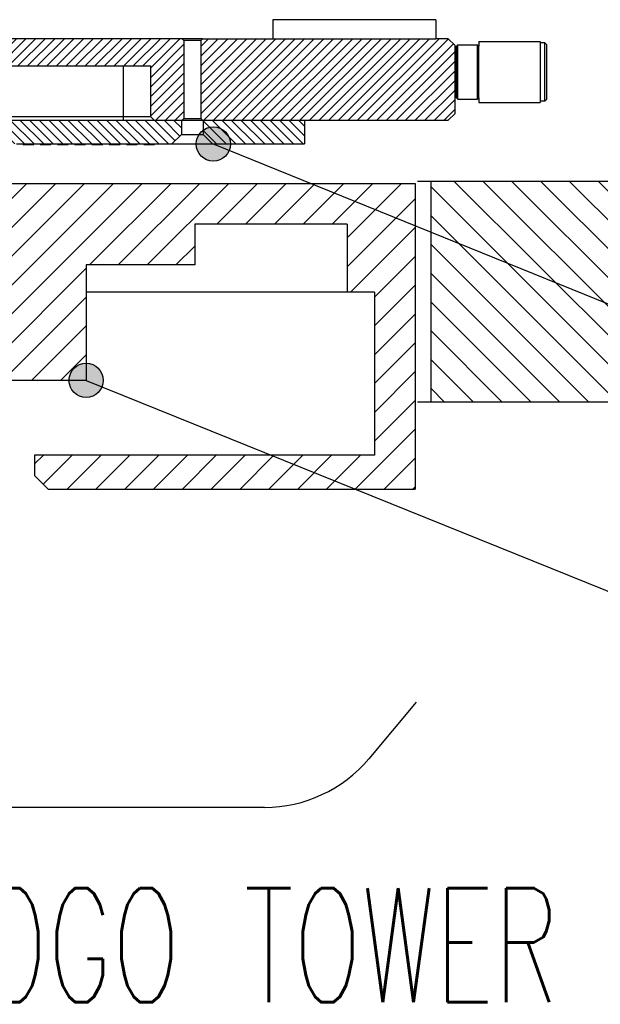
# Model space of a CAD drawing. Extents: x -1765 to 4890, y -3431 to 1272.
# Tile 161 of 189: x 3330 to 3415, y -2593 to -2448. Entities that reach past the tile are written whole.
import ezdxf

# ---------------------------------------------------------------- set-up
doc = ezdxf.new("R2010")
doc.units = 0
doc.linetypes.add('DASHED', pattern=[15, 7, -8])
doc.layers.get('0').update_dxf_attribs({"linetype": 'CONTINUOUS'})
doc.layers.add('1', color=7, linetype='CONTINUOUS')
doc.styles.add('CONVERTER_2', font='txt.shx', dxfattribs={"width": 0.63})
doc.dimstyles.get("Standard").update_dxf_attribs({"dimtxt": 0.18, "dimasz": 0.18, "dimexe": 0.18, "dimexo": 0.0625, "dimgap": 0.09, "dimtad": 0, "dimtih": 1, "dimtoh": 1, "dimdec": 4, "dimzin": 0, "dimtxsty": 'STANDARD', "dimcen": 0.09, "dimazin": 3, "dimtfac": 1, "dimtdec": 4, "dimtofl": 0, "dimtmove": 0, "dimatfit": 3, "dimtolj": 1, "dimtzin": 0})
pattern_1 = [(135, (0, 0), (-0.70710678, -0.70710678), [])]
pattern_2 = [(225, (0, 0), (0.70710678, -0.70710678), [])]

# ---------------------------------------------------------------- blocks, each defined once
blk = doc.blocks.new('HEADPLATE_TSK__1', base_point=(2796.83, -2504.25))
at = {"layer": '1', "linetype": 'CONTINUOUS'}
h = blk.add_hatch(dxfattribs=at)
h.set_pattern_fill('USER', color=1, scale=3, angle=135, pattern_type=0)
h.set_pattern_definition([(135, (0, 400), (-2.1213203, -2.1213203), [])])
h.paths.add_polyline_path([(3517.17, -2471.75), (3390.17, -2471.75), (3390.17, -2504.25), (3517.17, -2504.25)])
at = {"color": 1, "linetype": 'CONTINUOUS'}
for p, q in [((3390.17, -2471.75), (3388.17, -2471.75)), ((3517.17, -2471.75), (3390.17, -2471.75)), ((3390.17, -2504.25), (3390.17, -2471.75)), ((3390.17, -2504.25), (3388.17, -2504.25)), ((3517.17, -2504.25), (3390.17, -2504.25))]:
    blk.add_line(p, q, dxfattribs=at)
blk = doc.blocks.new('RING_CARRIER__2', base_point=(2925.83, -2517.05))
at = {"layer": '1', "linetype": 'CONTINUOUS'}
h = blk.add_hatch(dxfattribs=at)
h.set_pattern_fill('USER', color=6, scale=3, angle=45, pattern_type=0)
h.set_pattern_definition([(45, (0, 400), (-2.1213203, 2.1213203), [])])
h.paths.add_polyline_path([(3387.83, -2472.05), (3319.41, -2472.05), (3319.41, -2483.25), (3317.41, -2483.25), (3314.16, -2483.25), (3308.66, -2483.25), (3305.91, -2483.25), (3305.91, -2501.05), (3339.41, -2501.05), (3339.41, -2484.05), (3355.41, -2484.05), (3355.41, -2478.05), (3377.83, -2478.05), (3377.83, -2488.05), (3381.83, -2488.05), (3381.83, -2512.05), (3331.83, -2512.05), (3331.83, -2515.05), (3333.83, -2517.05), (3387.83, -2517.05)])
at = {"color": 6, "linetype": 'CONTINUOUS'}
for p, q in [((3319.41, -2472.05), (3387.83, -2472.05)), ((3387.83, -2472.05), (3387.83, -2517.05)), ((3355.41, -2478.05), (3355.41, -2484.05)), ((3377.83, -2478.05), (3355.41, -2478.05)), ((3377.83, -2478.05), (3377.83, -2488.05)), ((3355.41, -2484.05), (3339.41, -2484.05)), ((3339.41, -2484.05), (3339.41, -2501.05)), ((3377.83, -2488.05), (3339.41, -2488.05)), ((3381.83, -2488.05), (3377.83, -2488.05)), ((3381.83, -2488.05), (3381.83, -2512.05)), ((3339.41, -2501.05), (3305.91, -2501.05)), ((3381.83, -2512.05), (3331.83, -2512.05)), ((3331.83, -2512.05), (3331.83, -2515.05)), ((3331.83, -2515.05), (3333.83, -2517.05)), ((3333.83, -2517.05), (3387.83, -2517.05))]:
    blk.add_line(p, q, dxfattribs=at)
blk = doc.blocks.new('E7018FA__3', base_point=(3032.19, -2451.75))
for name, p in [('HEADPLATE_TSK__1', (2796.83, -2504.25)), ('RING_CARRIER__2', (2925.83, -2517.05))]:
    blk.add_blockref(name, p)
blk = doc.blocks.new('E7018C_512_ASSY__4', base_point=(2906.7, -2519.75))
blk.add_blockref('E7018FA__3', (3032.19, -2451.75))
blk = doc.blocks.new('SEC1__5', base_point=(2906.7, -2519.75))
blk.add_blockref('E7018C_512_ASSY__4', (2906.7, -2519.75))
blk = doc.blocks.new('LOAD_BO_LARGE', base_point=(2942.28, -2462.7))
at = {"linetype": 'CONTINUOUS'}
h = blk.add_hatch(dxfattribs=at)
h.set_pattern_fill('USER', color=3, angle=135, pattern_type=0)
h.set_pattern_definition(pattern_1)
h.paths.add_polyline_path([(3349.41, -2462.75), (3353.43, -2462.75), (3353.43, -2464.85), (3352.03, -2466.25), (3349.48, -2466.25), (3347.88, -2466.25), (3346.94, -2466.25), (3345.34, -2466.25), (3344.4, -2466.25), (3342.8, -2466.25), (3341.86, -2466.25), (3340.26, -2466.25), (3339.32, -2466.25), (3337.72, -2466.25), (3336.78, -2466.25), (3335.18, -2466.25), (3334.24, -2466.25), (3332.64, -2466.25), (3331.7, -2466.25), (3330.1, -2466.25), (3329.16, -2466.25), (3327.56, -2466.25), (3326.62, -2466.25), (3325.02, -2466.25), (3324.08, -2466.25), (3322.48, -2466.25), (3321.54, -2466.25), (3319.94, -2466.25), (3319, -2466.25), (3317.4, -2466.25), (3316.46, -2466.25), (3314.86, -2466.25), (3313.92, -2466.25), (3312.32, -2466.25), (3311.38, -2466.25), (3309.78, -2466.25), (3308.84, -2466.25), (3307.24, -2466.25), (3306.3, -2466.25), (3304.7, -2466.25), (3303.76, -2466.25), (3302.16, -2466.25), (3301.89, -2466.25), (3301.89, -2462.75), (3304.41, -2462.75), (3308.91, -2462.75), (3324.53, -2462.75), (3344.91, -2462.75)])
h = blk.add_hatch(dxfattribs=at)
h.set_pattern_fill('USER', color=3, angle=135, pattern_type=0)
h.set_pattern_definition(pattern_1)
h.paths.add_polyline_path([(3364.98, -2462.75), (3365.54, -2462.75), (3371.54, -2462.75), (3371.54, -2466.25), (3358.03, -2466.25), (3356.63, -2464.85), (3356.63, -2462.75), (3360.53, -2462.75), (3360.73, -2462.75), (3364.73, -2462.75)])
at = {"color": 7, "linetype": 'CONTINUOUS'}
for p, q in [((3324.53, -2462.75), (3344.91, -2462.75)), ((3344.91, -2462.75), (3349.41, -2462.75)), ((3349.41, -2462.75), (3353.43, -2462.75)), ((3356.63, -2462.75), (3360.53, -2462.75)), ((3360.53, -2462.75), (3360.73, -2462.75)), ((3360.73, -2462.75), (3364.73, -2462.75)), ((3364.73, -2462.75), (3364.98, -2462.75)), ((3364.98, -2462.75), (3365.54, -2462.75)), ((3365.54, -2462.75), (3371.54, -2462.75))]:
    blk.add_line(p, q, dxfattribs=at)
at = {"color": 3, "linetype": 'CONTINUOUS'}
for p, q in [((3353.43, -2462.75), (3353.43, -2464.85)), ((3356.63, -2462.75), (3356.63, -2464.85)), ((3371.54, -2462.75), (3371.54, -2466.25)), ((3353.43, -2464.85), (3352.03, -2466.25)), ((3353.43, -2464.85), (3355.03, -2464.85)), ((3355.03, -2464.85), (3356.63, -2464.85)), ((3356.63, -2464.85), (3358.03, -2466.25)), ((3329.16, -2466.25), (3330.1, -2466.25)), ((3330.1, -2466.3), (3330.1, -2466.25)), ((3330.1, -2466.25), (3331.7, -2466.25)), ((3330.1, -2466.3), (3330.9, -2466.3)), ((3330.9, -2466.3), (3331.7, -2466.3)), ((3331.7, -2466.3), (3331.7, -2466.25)), ((3331.7, -2466.25), (3332.64, -2466.25)), ((3332.64, -2466.3), (3332.64, -2466.25)), ((3332.64, -2466.25), (3334.24, -2466.25)), ((3332.64, -2466.3), (3333.44, -2466.3)), ((3333.44, -2466.3), (3334.24, -2466.3)), ((3334.24, -2466.3), (3334.24, -2466.25)), ((3334.24, -2466.25), (3335.18, -2466.25)), ((3335.18, -2466.3), (3335.18, -2466.25)), ((3335.18, -2466.25), (3336.78, -2466.25)), ((3335.18, -2466.3), (3335.98, -2466.3)), ((3335.98, -2466.3), (3336.78, -2466.3)), ((3336.78, -2466.3), (3336.78, -2466.25)), ((3336.78, -2466.25), (3337.72, -2466.25)), ((3337.72, -2466.3), (3337.72, -2466.25)), ((3337.72, -2466.25), (3339.32, -2466.25)), ((3337.72, -2466.3), (3338.52, -2466.3)), ((3338.52, -2466.3), (3339.32, -2466.3)), ((3339.32, -2466.3), (3339.32, -2466.25)), ((3339.32, -2466.25), (3340.26, -2466.25)), ((3340.26, -2466.3), (3340.26, -2466.25)), ((3340.26, -2466.25), (3341.86, -2466.25)), ((3340.26, -2466.3), (3341.06, -2466.3)), ((3341.06, -2466.3), (3341.86, -2466.3)), ((3341.86, -2466.3), (3341.86, -2466.25)), ((3341.86, -2466.25), (3342.8, -2466.25)), ((3342.8, -2466.3), (3342.8, -2466.25)), ((3342.8, -2466.25), (3344.4, -2466.25)), ((3342.8, -2466.3), (3343.6, -2466.3)), ((3343.6, -2466.3), (3344.4, -2466.3)), ((3344.4, -2466.3), (3344.4, -2466.25)), ((3344.4, -2466.25), (3345.34, -2466.25)), ((3345.34, -2466.3), (3345.34, -2466.25)), ((3345.34, -2466.25), (3346.94, -2466.25)), ((3345.34, -2466.3), (3346.14, -2466.3)), ((3346.14, -2466.3), (3346.94, -2466.3)), ((3346.94, -2466.3), (3346.94, -2466.25)), ((3346.94, -2466.25), (3347.88, -2466.25)), ((3347.88, -2466.3), (3347.88, -2466.25)), ((3347.88, -2466.25), (3349.48, -2466.25)), ((3347.88, -2466.3), (3348.68, -2466.3)), ((3348.68, -2466.3), (3349.48, -2466.3)), ((3349.48, -2466.3), (3349.48, -2466.25)), ((3349.48, -2466.25), (3352.03, -2466.25)), ((3352.03, -2466.25), (3355.03, -2466.25)), ((3355.03, -2466.25), (3358.03, -2466.25)), ((3358.03, -2466.25), (3371.54, -2466.25))]:
    blk.add_line(p, q, dxfattribs=at)
at = {"color": 7, "linetype": 'DASHED'}
for p, q in [((3353.43, -2462.75), (3353.53, -2462.75)), ((3353.53, -2462.75), (3355.03, -2462.75)), ((3355.03, -2462.75), (3356.53, -2462.75)), ((3356.53, -2462.75), (3356.63, -2462.75))]:
    blk.add_line(p, q, dxfattribs=at)
blk = doc.blocks.new('BUSHING_E6978-21791_3', base_point=(3366.89, -2447.95))
at = {"color": 7, "linetype": 'CONTINUOUS'}
for p, q in [((3390.89, -2447.95), (3366.89, -2447.95)), ((3366.89, -2447.95), (3366.89, -2450.75)), ((3390.89, -2447.95), (3390.89, -2450.75))]:
    blk.add_line(p, q, dxfattribs=at)
at = {"color": 7, "linetype": 'DASHED'}
for p, q in [((3366.89, -2450.75), (3368.89, -2450.75)), ((3368.89, -2450.75), (3378.89, -2450.75)), ((3378.89, -2450.75), (3385.85, -2450.75)), ((3385.85, -2450.75), (3388.89, -2450.75)), ((3388.89, -2450.75), (3390.89, -2450.75))]:
    blk.add_line(p, q, dxfattribs=at)
blk = doc.blocks.new('BUSHING_SET', base_point=(2922.94, -2447.95))
blk.add_blockref('BUSHING_E6978-21791_3', (3366.89, -2447.95))
blk = doc.blocks.new('24791-0S111__1093', base_point=(3393.91, -2451.65))
at = {"color": 7, "linetype": 'DASHED'}
for p, q in [((3393.91, -2451.85), (3394.11, -2451.65)), ((3393.91, -2453.15), (3393.91, -2451.85)), ((3394.11, -2453.05), (3394.11, -2451.65)), ((3394.11, -2451.65), (3397.01, -2451.65)), ((3397.01, -2453.05), (3397.01, -2451.65)), ((3397.21, -2451.85), (3397.01, -2451.65)), ((3397.21, -2455.65), (3397.21, -2451.85)), ((3393.91, -2458.15), (3393.91, -2453.15)), ((3394.11, -2458.15), (3394.11, -2453.05)), ((3397.01, -2453.15), (3397.01, -2453.05)), ((3397.01, -2458.15), (3397.01, -2453.15)), ((3397.21, -2458.15), (3397.21, -2455.65)), ((3393.91, -2459.45), (3393.91, -2458.15)), ((3394.11, -2458.25), (3394.11, -2458.15)), ((3397.01, -2458.25), (3397.01, -2458.15)), ((3397.21, -2459.45), (3397.21, -2458.15)), ((3393.91, -2459.45), (3394.11, -2459.65)), ((3394.11, -2459.65), (3394.11, -2458.25)), ((3394.11, -2459.65), (3397.01, -2459.65)), ((3397.01, -2459.65), (3397.01, -2458.25)), ((3397.21, -2459.45), (3397.01, -2459.65))]:
    blk.add_line(p, q, dxfattribs=at)
blk = doc.blocks.new('E2812-23753-0__1094', base_point=(3393.71, -2451.35))
at = {"color": 7, "linetype": 'DASHED'}
for p, q in [((3406.91, -2451.35), (3406.21, -2451.35)), ((3406.21, -2451.35), (3406.21, -2453.15)), ((3406.91, -2459.95), (3406.91, -2451.35)), ((3407.21, -2451.65), (3406.91, -2451.35)), ((3407.21, -2459.65), (3407.21, -2451.65)), ((3393.71, -2453.15), (3393.91, -2453.15)), ((3406.21, -2453.15), (3406.21, -2455.65)), ((3406.21, -2455.65), (3406.21, -2458.15)), ((3393.71, -2458.15), (3393.91, -2458.15)), ((3406.21, -2458.15), (3406.21, -2459.95)), ((3407.21, -2459.65), (3406.91, -2459.95)), ((3406.91, -2459.95), (3406.21, -2459.95))]:
    blk.add_line(p, q, dxfattribs=at)
blk = doc.blocks.new('BEARING_HK0509__1095', base_point=(3397.21, -2451.15))
at = {"color": 7, "linetype": 'DASHED'}
for p, q in [((3397.21, -2451.15), (3397.21, -2451.85)), ((3397.21, -2451.15), (3406.21, -2451.15)), ((3397.21, -2455.65), (3397.21, -2451.85)), ((3406.21, -2451.15), (3406.21, -2451.35)), ((3406.21, -2451.35), (3406.21, -2453.15)), ((3406.21, -2453.15), (3406.21, -2455.65)), ((3397.21, -2458.15), (3397.21, -2455.65)), ((3406.21, -2455.65), (3406.21, -2458.15)), ((3397.21, -2459.45), (3397.21, -2458.15)), ((3406.21, -2458.15), (3406.21, -2459.95)), ((3397.21, -2459.45), (3397.21, -2460.15)), ((3397.21, -2460.15), (3406.21, -2460.15)), ((3406.21, -2459.95), (3406.21, -2460.15))]:
    blk.add_line(p, q, dxfattribs=at)
blk = doc.blocks.new('BEARING_ASSY1_4', base_point=(3393.71, -2451.15))
for name, p in [('E2812-23753-0__1094', (3393.71, -2451.35)), ('24791-0S111__1093', (3393.91, -2451.65)), ('BEARING_HK0509__1095', (3397.21, -2451.15))]:
    blk.add_blockref(name, p)
blk = doc.blocks.new('24791-0S111__1096', base_point=(3393.91, -2451.65))
at = {"color": 7, "linetype": 'CONTINUOUS'}
for p, q in [((3393.91, -2451.85), (3394.11, -2451.65)), ((3393.91, -2453.15), (3393.91, -2451.85)), ((3394.11, -2453.05), (3394.11, -2451.65)), ((3394.11, -2451.65), (3397.01, -2451.65)), ((3397.01, -2453.05), (3397.01, -2451.65)), ((3397.21, -2451.85), (3397.01, -2451.65)), ((3393.91, -2458.15), (3393.91, -2453.15)), ((3394.11, -2458.15), (3394.11, -2453.05)), ((3397.01, -2453.15), (3397.01, -2453.05)), ((3397.01, -2458.15), (3397.01, -2453.15)), ((3393.91, -2459.45), (3393.91, -2458.15)), ((3394.11, -2458.25), (3394.11, -2458.15)), ((3397.01, -2458.25), (3397.01, -2458.15)), ((3393.91, -2459.45), (3394.11, -2459.65)), ((3394.11, -2459.65), (3394.11, -2458.25)), ((3394.11, -2459.65), (3397.01, -2459.65)), ((3397.01, -2459.65), (3397.01, -2458.25)), ((3397.21, -2459.45), (3397.01, -2459.65))]:
    blk.add_line(p, q, dxfattribs=at)
at = {"color": 7, "linetype": 'DASHED'}
for p, q in [((3397.21, -2455.65), (3397.21, -2451.85)), ((3397.21, -2458.15), (3397.21, -2455.65)), ((3397.21, -2459.45), (3397.21, -2458.15))]:
    blk.add_line(p, q, dxfattribs=at)
blk = doc.blocks.new('E2812-23753-0__1097', base_point=(3393.71, -2451.35))
at = {"color": 7, "linetype": 'CONTINUOUS'}
for p, q in [((3406.91, -2451.35), (3406.21, -2451.35)), ((3406.91, -2459.95), (3406.91, -2451.35)), ((3407.21, -2451.65), (3406.91, -2451.35)), ((3407.21, -2459.65), (3407.21, -2451.65)), ((3393.71, -2453.15), (3393.91, -2453.15)), ((3393.71, -2458.15), (3393.91, -2458.15)), ((3407.21, -2459.65), (3406.91, -2459.95)), ((3406.91, -2459.95), (3406.21, -2459.95))]:
    blk.add_line(p, q, dxfattribs=at)
at = {"color": 7, "linetype": 'DASHED'}
for p, q in [((3406.21, -2451.35), (3406.21, -2453.15)), ((3406.21, -2453.15), (3406.21, -2455.65)), ((3406.21, -2455.65), (3406.21, -2458.15)), ((3406.21, -2458.15), (3406.21, -2459.95))]:
    blk.add_line(p, q, dxfattribs=at)
blk = doc.blocks.new('BEARING_HK0509__1098', base_point=(3397.21, -2451.15))
at = {"color": 7, "linetype": 'CONTINUOUS'}
for p, q in [((3397.21, -2451.15), (3397.21, -2451.85)), ((3397.21, -2451.15), (3406.21, -2451.15)), ((3397.21, -2455.65), (3397.21, -2451.85)), ((3406.21, -2451.15), (3406.21, -2451.35)), ((3406.21, -2451.35), (3406.21, -2453.15)), ((3406.21, -2453.15), (3406.21, -2455.65)), ((3397.21, -2458.15), (3397.21, -2455.65)), ((3406.21, -2455.65), (3406.21, -2458.15)), ((3397.21, -2459.45), (3397.21, -2458.15)), ((3406.21, -2458.15), (3406.21, -2459.95)), ((3397.21, -2459.45), (3397.21, -2460.15)), ((3397.21, -2460.15), (3406.21, -2460.15)), ((3406.21, -2459.95), (3406.21, -2460.15))]:
    blk.add_line(p, q, dxfattribs=at)
blk = doc.blocks.new('BEARING_ASSY1_3', base_point=(3393.71, -2451.15))
for name, p in [('E2812-23753-0__1097', (3393.71, -2451.35)), ('24791-0S111__1096', (3393.91, -2451.65)), ('BEARING_HK0509__1098', (3397.21, -2451.15))]:
    blk.add_blockref(name, p)
blk = doc.blocks.new('BEARING_SET1', base_point=(2906.61, -2451.15))
for name in ['BEARING_ASSY1_4', 'BEARING_ASSY1_3']:
    blk.add_blockref(name, (3393.71, -2451.15))
blk = doc.blocks.new('BEARING_SET2__1105', base_point=(2906.61, -2448.25))
blk.add_blockref('BEARING_SET1', (2906.61, -2451.15))
blk = doc.blocks.new('STIFFENER_LARGE_E7018-4160', base_point=(2920.11, -2450.75))
at = {"linetype": 'CONTINUOUS'}
h = blk.add_hatch(dxfattribs=at)
h.set_pattern_fill('USER', color=1, angle=225, pattern_type=0)
h.set_pattern_definition(pattern_2)
h.paths.add_polyline_path([(3353.53, -2462.75), (3353.43, -2462.75), (3349.41, -2462.75), (3348.91, -2462.25), (3348.91, -2454.75), (3344.91, -2454.75), (3308.91, -2454.75), (3304.91, -2454.75), (3304.91, -2462.25), (3304.41, -2462.75), (3301.89, -2462.75), (3301.89, -2462.7), (3301.89, -2450.75), (3353.53, -2450.75), (3353.78, -2451), (3353.78, -2462.5)])
h = blk.add_hatch(dxfattribs=at)
h.set_pattern_fill('USER', color=1, angle=225, pattern_type=0)
h.set_pattern_definition(pattern_2)
h.paths.add_polyline_path([(3356.53, -2462.75), (3356.63, -2462.75), (3360.53, -2462.75), (3360.73, -2462.75), (3364.73, -2462.75), (3364.98, -2462.75), (3365.54, -2462.75), (3371.54, -2462.75), (3392.71, -2462.75), (3393.71, -2461.75), (3393.71, -2451.75), (3392.71, -2450.75), (3390.89, -2450.75), (3388.89, -2450.75), (3385.85, -2450.75), (3378.89, -2450.75), (3368.89, -2450.75), (3366.89, -2450.75), (3356.53, -2450.75), (3356.28, -2451), (3356.28, -2462.5)])
at = {"color": 7, "linetype": 'CONTINUOUS'}
for p, q in [((3353.53, -2450.75), (3301.89, -2450.75)), ((3353.78, -2451), (3353.53, -2450.75)), ((3355.03, -2450.75), (3353.53, -2450.75)), ((3356.53, -2450.75), (3355.03, -2450.75)), ((3356.28, -2451), (3356.53, -2450.75)), ((3356.53, -2450.75), (3366.89, -2450.75)), ((3366.89, -2450.75), (3368.89, -2450.75)), ((3368.89, -2450.75), (3378.89, -2450.75)), ((3378.89, -2450.75), (3385.85, -2450.75)), ((3385.85, -2450.75), (3388.89, -2450.75)), ((3388.89, -2450.75), (3390.89, -2450.75)), ((3392.71, -2450.75), (3390.89, -2450.75)), ((3393.71, -2451.75), (3392.71, -2450.75)), ((3355.03, -2451), (3353.78, -2451)), ((3353.78, -2451), (3353.78, -2462.5)), ((3356.28, -2451), (3355.03, -2451)), ((3356.28, -2451), (3356.28, -2462.5)), ((3393.71, -2461.75), (3393.71, -2451.75)), ((3308.91, -2454.75), (3344.91, -2454.75)), ((3344.91, -2454.75), (3348.91, -2454.75)), ((3348.91, -2462.25), (3348.91, -2454.75)), ((3344.91, -2462.25), (3308.91, -2462.25)), ((3348.91, -2462.25), (3344.91, -2462.25)), ((3349.41, -2462.75), (3348.91, -2462.25)), ((3353.78, -2462.5), (3353.53, -2462.75)), ((3353.78, -2462.5), (3355.03, -2462.5)), ((3355.03, -2462.5), (3356.28, -2462.5)), ((3356.28, -2462.5), (3356.53, -2462.75)), ((3393.71, -2461.75), (3392.71, -2462.75)), ((3349.41, -2462.75), (3353.43, -2462.75)), ((3353.43, -2462.75), (3353.53, -2462.75)), ((3353.53, -2462.75), (3355.03, -2462.75)), ((3355.03, -2462.75), (3356.53, -2462.75)), ((3356.53, -2462.75), (3356.63, -2462.75)), ((3356.63, -2462.75), (3360.53, -2462.75)), ((3360.53, -2462.75), (3360.73, -2462.75)), ((3360.73, -2462.75), (3364.73, -2462.75)), ((3364.73, -2462.75), (3364.98, -2462.75)), ((3364.98, -2462.75), (3365.54, -2462.75)), ((3365.54, -2462.75), (3371.54, -2462.75)), ((3371.54, -2462.75), (3392.71, -2462.75))]:
    blk.add_line(p, q, dxfattribs=at)
at = {"color": 1, "linetype": 'CONTINUOUS'}
for p, q in [((3344.91, -2462.25), (3344.91, -2454.75)), ((3344.91, -2462.75), (3344.91, -2462.25))]:
    blk.add_line(p, q, dxfattribs=at)
at = {"color": 7, "linetype": 'DASHED'}
for p, q in [((3324.53, -2462.75), (3344.91, -2462.75)), ((3344.91, -2462.75), (3349.41, -2462.75))]:
    blk.add_line(p, q, dxfattribs=at)
blk = doc.blocks.new('STIFFENER_ASSY_LARGE_E4160', base_point=(2906.61, -2447.95))
for name, p in [('BUSHING_SET', (2922.94, -2447.95)), ('BEARING_SET2__1105', (2906.61, -2448.25)), ('STIFFENER_LARGE_E7018-4160', (2920.11, -2450.75))]:
    blk.add_blockref(name, p)
blk = doc.blocks.new('LOAD_BO_ASSY_LARGE', base_point=(2906.61, -2447.95))
for name, p in [('STIFFENER_ASSY_LARGE_E4160', (2906.61, -2447.95)), ('LOAD_BO_LARGE', (2942.28, -2462.7))]:
    blk.add_blockref(name, p)
blk = doc.blocks.new('WPIF_12INCH', base_point=(2906.61, -2447.85))
blk.add_blockref('LOAD_BO_ASSY_LARGE', (2906.61, -2447.95))
blk = doc.blocks.new('B-B', base_point=(3030.16, -2455.88))
blk.add_blockref('WPIF_12INCH', (2906.61, -2447.85))
blk = doc.blocks.new('1', base_point=(2845.41, -2487.08))
blk.add_blockref('B-B', (3030.16, -2455.88))
blk = doc.blocks.new('E7018-90050', base_point=(2906.61, -2573.99))
at = {"layer": '1'}
blk.add_blockref('1', (2845.41, -2487.08), dxfattribs=at)
blk = doc.blocks.new('VIEW1_POGO_TOWER__26', base_point=(2887.01, -2814.66))
at = {"layer": '1'}
h = blk.add_hatch(color=1, dxfattribs=at)
edge = h.paths.add_edge_path()
edge.add_arc((3358.12, -2466.25), 2.52, -180, 180)
h = blk.add_hatch(color=1, dxfattribs=at)
edge = h.paths.add_edge_path()
edge.add_arc((3339.41, -2501.05), 2.52, -180, 180)
at = {"layer": '1', "color": 1, "linetype": 'CONTINUOUS'}
for p, q in [((3387.97, -2548.43), (3381, -2556.75)), ((3365.66, -2563.91), (3162, -2563.91))]:
    blk.add_line(p, q, dxfattribs=at)
at = {"layer": '1', "color": 1}
for centre in [(3358.12, -2466.25), (3339.41, -2501.05)]:
    blk.add_circle(centre, 2.52, dxfattribs=at)
at = {"layer": '1', "color": 1, "linetype": 'CONTINUOUS'}
blk.add_arc((3365.66, -2543.91), 20, -90, -39.9388, dxfattribs=at)
blk.add_blockref('SEC1__5', (2906.7, -2519.75))
at = {"layer": '1', "color": 1, "style": 'CONVERTER_2', "width": 0.63}
blk.add_text('12" WAFER PROBER INTERFACE WITH POGO TOWER', height=16.8, dxfattribs=at).set_placement((3034.35, -2592.59))
at = {"layer": '1', "color": 1, "linetype": 'CONTINUOUS', "has_arrowhead": 0}
for points in [[(3358.12, -2466.25), (3545.11, -2542.06)], [(3339.41, -2501.05), (3550.95, -2586.53)]]:
    blk.add_leader(points, dimstyle='Standard', dxfattribs=at)
blk = doc.blocks.new('SEC_DD__27', base_point=(3500.99, -2456.25))
blk.add_blockref('VIEW1_POGO_TOWER__26', (2887.01, -2814.66))
blk = doc.blocks.new('D-E6980-90193-1S11B__28', base_point=(3525.64, -2222.89))
at = {"layer": '1'}
blk.add_blockref('SEC_DD__27', (3500.99, -2456.25), dxfattribs=at)

msp = doc.modelspace()

# ---------------------------------------------------------------- block references
for name, p in [('D-E6980-90193-1S11B__28', (3525.64, -2222.89)), ('E7018-90050', (2906.61, -2573.99))]:
    msp.add_blockref(name, p)

doc.saveas('drawing.dxf')
